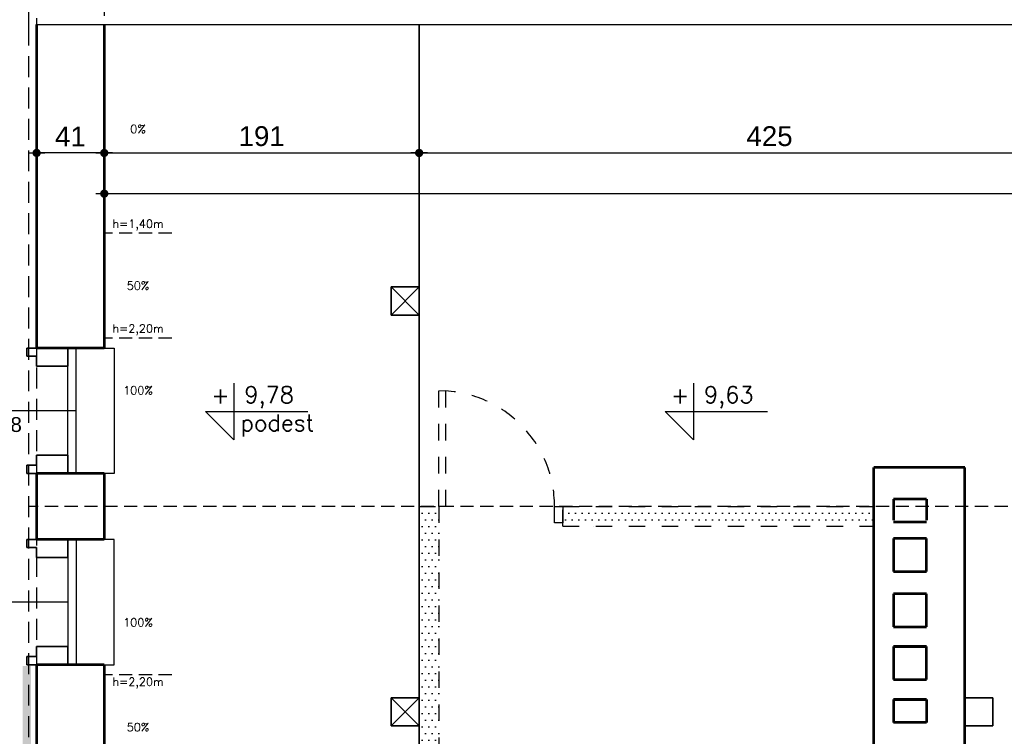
# Model space of a CAD drawing. Header units: millimetres. Extents: x 11979 to 23691, y 12825 to 41978.
# Tile 103 of 256: x 19865 to 20463, y 31090 to 31525. Entities that reach past the tile are written whole.
import ezdxf
from ezdxf.enums import TextEntityAlignment as Align

# ---------------------------------------------------------------- set-up
doc = ezdxf.new("R2010")
doc.units = ezdxf.units.MM
for name, pattern in [('4002', [2, 1, -1]), ('DASHED', [19.05, 12.7, -6.35]), ('egbb03_500', [1.5, 1, -0.5])]:
    doc.linetypes.add(name, pattern=pattern)
for name, color, linetype in [('-LI-WIDOK', 2, 'Continuous'), ('-MEBLE', 1, 'Continuous'), ('-WYMIAR', 8, 'Continuous'), ('PROJEKTOWANE', 5, 'Continuous')]:
    doc.layers.add(name, color=color, linetype=linetype)
for name, color, linetype, lineweight in [('-ŚCIANY DZIAŁOWE', 3, 'Continuous', 35), ('-ŚCIANY NOŚNE', 4, 'Continuous', 53), ('CIENKA - KRESKOWANIA', 254, 'Continuous', 0)]:
    doc.layers.add(name, color=color, linetype=linetype, lineweight=lineweight)
doc.layers.add('DO USU', color=7, linetype='Continuous', true_color=0x969696)
doc.styles.add('ARIAL', font='arial.ttf', dxfattribs={"height": 0.5})
doc.styles.add('SIMPLEX', font='simplex')
doc.styles.get("Standard").update_dxf_attribs({"font": 'arial.ttf'})
doc.dimstyles.new('CZA-KROPKA-50', dxfattribs={"dimtxt": 12, "dimasz": 1, "dimexe": 2, "dimexo": 25, "dimgap": 4, "dimtad": 1, "dimdec": 1, "dimrnd": 0.5, "dimzin": 9, "dimdsep": 46, "dimtxsty": 'Standard', "dimblk": 'CZA-KROPKA', "dimblk1": 'CZA-KROPKA', "dimblk2": 'CZA-KROPKA', "dimsah": 1, "dimcen": -20, "dimse1": 1, "dimse2": 1, "dimclrd": 8, "dimclre": 8, "dimclrt": 9, "dimadec": 0, "dimazin": 0, "dimtfac": 1, "dimtdec": 1, "dimtmove": 1, "dimatfit": 3, "dimldrblk": 'CZA-KROPKA', "dimfxl": 1, "dimtolj": 1, "dimtzin": 9, "dimarcsym": 0})

# ---------------------------------------------------------------- blocks, each defined once
blk = doc.blocks.new('CZA-KROPKA')
at = {"layer": '-WYMIAR', "linetype": 'ByBlock'}
for p, q in [((0, 10), (0, -10)), ((5, 0), (-5, 0))]:
    blk.add_line(p, q, dxfattribs=at)
at = {"layer": '-WYMIAR', "linetype": 'ByBlock', "const_width": 2.5}
blk.add_lwpolyline([(-1.25, 0, 1), (1.25, 0, 1)], format="xyb", close=True, dxfattribs=at)
blk = doc.blocks.new('*D1799')
at = {"layer": '-WYMIAR', "color": 8, "lineweight": -2}
blk.add_line((19915.71, 31443.94), (19876.71, 31443.94), dxfattribs=at)
at = {"layer": 'Defpoints', "color": 0}
for p in [(19875.71, 31443.94), (19875.71, 31371.71), (19916.71, 31371.71)]:
    blk.add_point(p, dxfattribs=at)
at = {"layer": '-WYMIAR', "color": 8, "lineweight": -2, "rotation": 180}
blk.add_blockref('CZA-KROPKA', (19875.71, 31443.94), dxfattribs=at)
at = {"layer": '-WYMIAR', "color": 8, "lineweight": -2}
blk.add_blockref('CZA-KROPKA', (19916.71, 31443.94), dxfattribs=at)
at = {"layer": '-WYMIAR', "color": 9, "insert": (19896.21, 31453.96), "char_height": 12, "attachment_point": 5, "bg_fill": 3, "box_fill_scale": 1.1, "bg_fill_color": 257, "bg_fill_transparency": 0}
blk.add_mtext('\\A1;41', dxfattribs=at)
blk = doc.blocks.new('*D1800')
at = {"layer": '-WYMIAR', "color": 8, "lineweight": -2}
blk.add_line((19917.71, 31443.94), (20106.71, 31443.94), dxfattribs=at)
at = {"layer": 'Defpoints', "color": 0}
for p in [(19916.71, 31521.71), (20107.71, 31521.71), (20107.71, 31443.94)]:
    blk.add_point(p, dxfattribs=at)
at = {"layer": '-WYMIAR', "color": 8, "lineweight": -2, "rotation": 180}
blk.add_blockref('CZA-KROPKA', (19916.71, 31443.94), dxfattribs=at)
at = {"layer": '-WYMIAR', "color": 8, "lineweight": -2}
blk.add_blockref('CZA-KROPKA', (20107.71, 31443.94), dxfattribs=at)
at = {"layer": '-WYMIAR', "color": 9, "insert": (20012.21, 31454.06), "char_height": 12, "attachment_point": 5, "bg_fill": 3, "box_fill_scale": 1.1, "bg_fill_color": 257, "bg_fill_transparency": 0}
blk.add_mtext('\\A1;191', dxfattribs=at)
blk = doc.blocks.new('*D1801')
at = {"layer": '-WYMIAR', "color": 8, "lineweight": -2}
blk.add_line((20108.71, 31443.94), (20531.71, 31443.94), dxfattribs=at)
at = {"layer": 'Defpoints', "color": 0}
for p in [(20107.71, 31521.71), (20532.71, 31443.94), (20532.71, 31402.71)]:
    blk.add_point(p, dxfattribs=at)
at = {"layer": '-WYMIAR', "color": 8, "lineweight": -2, "rotation": 180}
blk.add_blockref('CZA-KROPKA', (20107.71, 31443.94), dxfattribs=at)
at = {"layer": '-WYMIAR', "color": 8, "lineweight": -2}
blk.add_blockref('CZA-KROPKA', (20532.71, 31443.94), dxfattribs=at)
at = {"layer": '-WYMIAR', "color": 9, "insert": (20320.21, 31454.06), "char_height": 12, "attachment_point": 5, "bg_fill": 3, "box_fill_scale": 1.1, "bg_fill_color": 257, "bg_fill_transparency": 0}
blk.add_mtext('\\A1;425', dxfattribs=at)
blk = doc.blocks.new('*D1806')
at = {"layer": '-WYMIAR', "color": 8, "lineweight": -2}
blk.add_line((19917.71, 31419.28), (21533.71, 31419.28), dxfattribs=at)
at = {"layer": 'Defpoints', "color": 0}
for p in [(19916.71, 31419.28), (21534.71, 31419.28), (21534.71, 31402.71)]:
    blk.add_point(p, dxfattribs=at)
at = {"layer": '-WYMIAR', "color": 8, "lineweight": -2, "rotation": 180}
blk.add_blockref('CZA-KROPKA', (19916.71, 31419.28), dxfattribs=at)
at = {"layer": '-WYMIAR', "color": 8, "lineweight": -2}
blk.add_blockref('CZA-KROPKA', (21534.71, 31419.28), dxfattribs=at)
at = {"layer": '-WYMIAR', "color": 9, "insert": (20725.71, 31429.4), "char_height": 12, "attachment_point": 5, "bg_fill": 3, "box_fill_scale": 1.1, "bg_fill_color": 257, "bg_fill_transparency": 0}
blk.add_mtext('\\A1;1618', dxfattribs=at)
blk = doc.blocks.new('*D1814')
at = {"layer": '-WYMIAR', "color": 8, "lineweight": -2}
blk.add_line((19798.85, 31789.21), (19798.85, 31326.71), dxfattribs=at)
at = {"layer": 'Defpoints', "color": 0}
for p in [(19870.18, 31790.21), (19798.85, 31325.71), (19870.18, 31325.71)]:
    blk.add_point(p, dxfattribs=at)
at = {"layer": '-WYMIAR', "color": 8, "lineweight": -2}
for p, rotation in [((19798.85, 31790.21), 90), ((19798.85, 31325.71), 270)]:
    blk.add_blockref('CZA-KROPKA', p, dxfattribs=dict(at, rotation=rotation))
at = {"layer": '-WYMIAR', "color": 9, "insert": (19788.72, 31557.96), "char_height": 12, "attachment_point": 5, "rotation": 90, "bg_fill": 3, "box_fill_scale": 1.1, "bg_fill_color": 257, "bg_fill_transparency": 0}
blk.add_mtext('\\A1;464.5', dxfattribs=at)
blk = doc.blocks.new('*D1815')
at = {"layer": '-WYMIAR', "color": 8, "lineweight": -2}
blk.add_line((19798.85, 31324.71), (19798.85, 31250.71), dxfattribs=at)
at = {"layer": 'Defpoints', "color": 0}
for p in [(19870.18, 31325.71), (19798.85, 31249.71), (19870.18, 31249.71)]:
    blk.add_point(p, dxfattribs=at)
at = {"layer": '-WYMIAR', "color": 8, "lineweight": -2}
for p, rotation in [((19798.85, 31325.71), 90), ((19798.85, 31249.71), 270)]:
    blk.add_blockref('CZA-KROPKA', p, dxfattribs=dict(at, rotation=rotation))
at = {"layer": '-WYMIAR', "color": 9, "insert": (19788.72, 31287.71), "char_height": 12, "attachment_point": 5, "rotation": 90, "bg_fill": 3, "box_fill_scale": 1.1, "bg_fill_color": 257, "bg_fill_transparency": 0}
blk.add_mtext('\\A1;80', dxfattribs=at)
blk = doc.blocks.new('*D1816')
at = {"layer": '-WYMIAR', "color": 8, "lineweight": -2}
blk.add_line((19798.85, 31248.71), (19798.85, 31210.71), dxfattribs=at)
at = {"layer": 'Defpoints', "color": 0}
for p in [(19870.18, 31249.71), (19798.85, 31209.71), (19870.18, 31209.71)]:
    blk.add_point(p, dxfattribs=at)
at = {"layer": '-WYMIAR', "color": 8, "lineweight": -2}
for p, rotation in [((19798.85, 31249.71), 90), ((19798.85, 31209.71), 270)]:
    blk.add_blockref('CZA-KROPKA', p, dxfattribs=dict(at, rotation=rotation))
at = {"layer": '-WYMIAR', "color": 9, "insert": (19788.72, 31229.71), "char_height": 12, "attachment_point": 5, "rotation": 90, "bg_fill": 3, "box_fill_scale": 1.1, "bg_fill_color": 257, "bg_fill_transparency": 0}
blk.add_mtext('\\A1;40', dxfattribs=at)
blk = doc.blocks.new('*D1817')
at = {"layer": '-WYMIAR', "color": 8, "lineweight": -2}
blk.add_line((19798.85, 31208.71), (19798.85, 31134.71), dxfattribs=at)
at = {"layer": 'Defpoints', "color": 0}
for p in [(19870.18, 31209.71), (19798.85, 31133.71), (19870.18, 31133.71)]:
    blk.add_point(p, dxfattribs=at)
at = {"layer": '-WYMIAR', "color": 8, "lineweight": -2}
for p, rotation in [((19798.85, 31209.71), 90), ((19798.85, 31133.71), 270)]:
    blk.add_blockref('CZA-KROPKA', p, dxfattribs=dict(at, rotation=rotation))
at = {"layer": '-WYMIAR', "color": 9, "insert": (19788.72, 31171.71), "char_height": 12, "attachment_point": 5, "rotation": 90, "bg_fill": 3, "box_fill_scale": 1.1, "bg_fill_color": 257, "bg_fill_transparency": 0}
blk.add_mtext('\\A1;80', dxfattribs=at)
blk = doc.blocks.new('*D1818')
at = {"layer": '-WYMIAR', "color": 8, "lineweight": -2}
blk.add_line((19798.85, 31132.71), (19798.85, 30670.21), dxfattribs=at)
at = {"layer": 'Defpoints', "color": 0}
for p in [(19870.18, 31133.71), (19798.85, 30669.21), (19870.18, 30669.21)]:
    blk.add_point(p, dxfattribs=at)
at = {"layer": '-WYMIAR', "color": 8, "lineweight": -2}
for p, rotation in [((19798.85, 31133.71), 90), ((19798.85, 30669.21), 270)]:
    blk.add_blockref('CZA-KROPKA', p, dxfattribs=dict(at, rotation=rotation))
at = {"layer": '-WYMIAR', "color": 9, "insert": (19788.72, 30901.46), "char_height": 12, "attachment_point": 5, "rotation": 90, "bg_fill": 3, "box_fill_scale": 1.1, "bg_fill_color": 257, "bg_fill_transparency": 0}
blk.add_mtext('\\A1;464.5', dxfattribs=at)

msp = doc.modelspace()

# ---------------------------------------------------------------- hatches: boundary and pattern name
at = {"layer": '-WYMIAR'}
h = msp.add_hatch(dxfattribs=at)
h.set_pattern_fill('DACHOWKA', color=256)
h.set_pattern_definition([(0, (463897.023, 31501.895), (0, 45), [9, -6]), (0, (463904.523, 31524.395), (0, 45), [9, -6]), (90, (463894.023, 31504.895), (-15, 9e-16), [19.5, -25.5]), (90, (463901.523, 31527.395), (-15, 9e-16), [19.5, -25.5]), (45, (463906.023, 31501.895), (-22.4999964, 22.4999964), [4.2426, -27.5772]), (45, (463921.023, 31501.895), (-22.4999964, 22.4999964), [4.2426, -27.5772]), (45, (463936.023, 31501.895), (-22.4999964, 22.4999964), [4.2426, -27.5772]), (135, (463897.023, 31501.895), (-22.4999964, -22.4999964), [4.2426, -27.5772]), (135, (463912.023, 31501.895), (-22.4999964, -22.4999964), [4.2426, -27.5772]), (135, (463927.023, 31501.895), (-22.4999964, -22.4999964), [4.2426, -27.5772])])
h.paths.add_polyline_path([(20410.29, 33360.17), (19913.29, 33360.17), (19913.29, 33298.62), (20410.29, 33298.62)])
h.paths.add_polyline_path([(20435.29, 33360.17), (20410.29, 33360.17), (20410.29, 33298.62), (20435.29, 33298.62)])
h.paths.add_polyline_path([(20555.43, 33307.51), (20555.43, 33333.07), (20498.43, 33333.07), (20476.43, 33333.07), (20476.43, 33360.17), (20435.29, 33360.17), (20435.29, 33298.62), (20541.67, 33298.49, -0.054753), (20543.3, 33301.34, -0.239933)])
h.paths.add_polyline_path([(20908.62, 33307.51), (20908.86, 33333.07), (20850.34, 33333.07), (20828.34, 33333.07), (20828.34, 33360.17), (20634.43, 33360.17), (20634.43, 33333.07), (20612.43, 33333.07), (20555.43, 33333.07), (20555.43, 33307.51, -0.212723), (20566.58, 33302.54, -0.078356), (20569.12, 33298.62), (20894.92, 33298.62, -0.082267), (20897.62, 33302.72, -0.208664)])
h.paths.add_polyline_path([(21179.29, 33360.17), (20986.34, 33360.17), (20986.34, 33333.07), (20964.34, 33333.07), (20908.86, 33333.07), (20908.62, 33307.51, -0.241371), (20920.8, 33301.27, -0.052455), (20922.36, 33298.54), (21179.29, 33298.62)])
h.paths.add_polyline_path([(21198.69, 33360.17), (21179.29, 33360.17), (21179.29, 33298.62), (21198.69, 33298.62)])
h.paths.add_polyline_path([(20476.43, 30887.98), (20555.43, 30913.04), (19913.29, 30913.04), (19913.29, 30709.54), (21531.29, 30709.54), (21531.29, 30913.04), (20961.47, 30913.04), (20907.34, 30913.04), (20986.34, 30887.98), (20986.34, 30787.98), (20986.34, 30743.98), (20964.34, 30743.98), (20828.34, 30743.98), (20828.34, 30887.98), (20907.34, 30913.04), (20611.64, 30913.04), (20555.43, 30913.04), (20634.43, 30887.98), (20634.43, 30787.98), (20634.43, 30743.98), (20612.43, 30743.98), (20476.43, 30743.98)])
h.paths.add_polyline_path([(21572.29, 30913.04), (21531.29, 30913.04), (21531.29, 30709.54), (19913.29, 30709.54), (19913.29, 30913.04), (19872.29, 30913.04), (19872.29, 30668.54), (21572.29, 30668.54)])
h.paths.add_polyline_path([(21577.29, 30937.04), (21577.29, 31133.04), (21572.29, 31133.04), (21572.29, 31037.04), (21572.29, 30937.04), (21572.29, 30668.54), (19872.29, 30668.54), (19872.29, 31133.04), (19867.29, 31133.04), (19867.29, 30937.04), (19867.29, 30632.54), (21577.29, 30632.54)])
at = {"layer": 'DO USU', "linetype": '4002', "ltscale": 10}
h = msp.add_hatch(dxfattribs=at)
h.set_pattern_fill('DOTS', color=256, scale=2.55)
h.set_pattern_definition([(0, (11903.899, 16020.904), (2.0240625, 4.048125), [0, -4.048125])])
h.paths.add_polyline_path([(20107.71, 31229.71), (20119.71, 31229.71), (20119.71, 31010.71), (20119.71, 31002.71), (20119.71, 30937.71), (20107.71, 30937.71), (20107.71, 31096.71), (20107.71, 31113.71), (20107.71, 31229.71)])
h.paths.add_polyline_path([(20194.83, 31229.71), (20383.36, 31229.71), (20383.36, 31217.71), (20194.83, 31217.71), (20194.83, 31219.71)])
h.paths.add_polyline_path([(20119.71, 31002.71), (20383.36, 31002.71), (20383.36, 31010.71), (20119.71, 31010.71)])

# ---------------------------------------------------------------- linework, layer by layer
at = {"layer": '-LI-WIDOK'}
for p, q in [((19870.71, 31826.21), (19870.71, 31521.71)), ((19875.71, 31525.71), (19875.71, 31521.71)), ((19875.71, 31521.71), (20593.06, 31521.71))]:
    msp.add_line(p, q, dxfattribs=at)
at = {"layer": '-LI-WIDOK', "linetype": 'DASHED'}
for p, q in [((19875.71, 31790.21), (19875.71, 30669.21)), ((19916.71, 31749.21), (19916.71, 31521.71))]:
    msp.add_line(p, q, dxfattribs=at)
at = {"layer": '-MEBLE'}
for p, q in [((19995.37, 31304.38), (19995.37, 31270.1)), ((20274.13, 31304.38), (20274.13, 31270.1)), ((19978.23, 31287.24), (20040.22, 31287.24)), ((19978.23, 31287.24), (19995.37, 31270.1)), ((20256.99, 31287.24), (20318.98, 31287.24)), ((20256.99, 31287.24), (20274.13, 31270.1))]:
    msp.add_line(p, q, dxfattribs=at)
at = {"layer": '-WYMIAR', "linetype": 'egbb03_500', "ltscale": 8}
for p, q in [((19957.71, 31331.77), (19916.71, 31331.77)), ((21580.71, 31229.71), (19870.71, 31229.71)), ((19957.71, 31127.65), (19916.71, 31127.65))]:
    msp.add_line(p, q, dxfattribs=at)
at = {"layer": '-ŚCIANY DZIAŁOWE'}
for p, q in [((20107.71, 30937.71), (20107.71, 31521.71)), ((20090.71, 31345.71), (20090.71, 31362.71)), ((20090.71, 31362.71), (20107.71, 31362.71)), ((20090.71, 31362.71), (20107.71, 31345.71)), ((20090.71, 31345.71), (20107.71, 31362.71)), ((20099.21, 31362.71), (20107.71, 31362.71)), ((20107.71, 31362.71), (20107.71, 31345.71)), ((20107.71, 31345.71), (20090.71, 31345.71)), ((19875.71, 31325.71), (19869.71, 31325.71)), ((19869.71, 31325.71), (19869.71, 31320.71)), ((19869.71, 31320.71), (19875.71, 31320.71)), ((19875.71, 31320.71), (19875.71, 31314.71)), ((19894.71, 31314.71), (19894.71, 31325.71)), ((19875.71, 31314.71), (19894.71, 31314.71)), ((19875.71, 31254.71), (19875.71, 31260.71)), ((19875.71, 31260.71), (19894.71, 31260.71)), ((19894.71, 31260.71), (19894.71, 31249.71)), ((19869.71, 31249.71), (19869.71, 31254.71)), ((19869.71, 31254.71), (19875.71, 31254.71)), ((19875.71, 31249.71), (19869.71, 31249.71)), ((19875.71, 31209.71), (19869.71, 31209.71)), ((19869.71, 31209.71), (19869.71, 31204.71)), ((19894.71, 31198.71), (19894.71, 31209.71)), ((19869.71, 31204.71), (19875.71, 31204.71)), ((19875.71, 31204.71), (19875.71, 31198.71)), ((19875.71, 31198.71), (19894.71, 31198.71)), ((19875.71, 31138.71), (19875.71, 31144.71)), ((19875.71, 31144.71), (19894.71, 31144.71)), ((19894.71, 31144.71), (19894.71, 31133.71)), ((19869.71, 31133.71), (19869.71, 31138.71)), ((19869.71, 31138.71), (19875.71, 31138.71)), ((19875.71, 31133.71), (19869.71, 31133.71)), ((20107.71, 31113.71), (20090.71, 31113.71)), ((20090.71, 31113.71), (20090.71, 31096.71)), ((20090.71, 31113.71), (20107.71, 31096.71)), ((20090.71, 31096.71), (20107.71, 31113.71)), ((20107.71, 31096.71), (20107.71, 31113.71)), ((20455.71, 31113.71), (20438.71, 31113.71)), ((20438.71, 31113.71), (20438.71, 31096.71)), ((20455.71, 31096.71), (20455.71, 31113.71)), ((20090.71, 31096.71), (20107.71, 31096.71)), ((20099.21, 31096.71), (20107.71, 31096.71)), ((20438.71, 31096.71), (20455.71, 31096.71)), ((20447.21, 31096.71), (20455.71, 31096.71))]:
    msp.add_line(p, q, dxfattribs=at)
at = {"layer": '-ŚCIANY NOŚNE'}
for p, q in [((19875.71, 31521.71), (19875.71, 31325.71)), ((19916.71, 31521.71), (19916.71, 31325.71)), ((19916.71, 31325.71), (19875.71, 31325.71)), ((19875.71, 31249.71), (19875.71, 31209.71)), ((19916.71, 31249.71), (19875.71, 31249.71)), ((19916.71, 31249.71), (19875.71, 31249.71)), ((19916.71, 31249.71), (19875.71, 31249.71)), ((19916.71, 31249.71), (19916.71, 31209.71)), ((20383.36, 31022.77), (20383.36, 31253.21)), ((20438.71, 31253.21), (20383.36, 31253.21)), ((20438.71, 31022.77), (20438.71, 31253.21)), ((20415.36, 31234.07), (20395.36, 31234.07)), ((20415.36, 31220.07), (20395.36, 31220.07)), ((19916.71, 31209.71), (19875.71, 31209.71)), ((19916.71, 31209.71), (19875.71, 31209.71)), ((19916.71, 31209.71), (19875.71, 31209.71)), ((20415.36, 31210.21), (20395.36, 31210.21)), ((20395.36, 31210.21), (20395.36, 31190.21)), ((20415.36, 31190.21), (20415.36, 31210.21)), ((20395.36, 31190.21), (20415.36, 31190.21)), ((20395.36, 31190.21), (20415.36, 31190.21)), ((20415.36, 31176.77), (20395.36, 31176.77)), ((20395.36, 31176.77), (20395.36, 31156.77)), ((20415.36, 31156.77), (20415.36, 31176.77)), ((20395.36, 31156.77), (20415.36, 31156.77)), ((20395.36, 31144.77), (20415.36, 31144.77)), ((20415.36, 31144.77), (20395.36, 31144.77)), ((20395.36, 31144.77), (20395.36, 31124.77)), ((20415.36, 31124.77), (20415.36, 31144.77)), ((19875.71, 31133.71), (19875.71, 30937.71)), ((19916.71, 31133.71), (19875.71, 31133.71)), ((19916.71, 31133.71), (19916.71, 30937.71)), ((20395.36, 31124.77), (20415.36, 31124.77)), ((20395.36, 31112.77), (20415.36, 31112.77)), ((20415.36, 31112.77), (20395.36, 31112.77)), ((20395.36, 31112.77), (20395.36, 31098.77)), ((20415.36, 31112.77), (20415.36, 31098.77)), ((20415.36, 31098.77), (20395.36, 31098.77))]:
    msp.add_line(p, q, dxfattribs=at)
at = {"layer": '-ŚCIANY NOŚNE', "linetype": 'DASHED'}
for p, q in [((20395.36, 31234.07), (20395.36, 31220.07)), ((20415.36, 31234.07), (20415.36, 31220.07))]:
    msp.add_line(p, q, dxfattribs=at)
at = {"layer": 'CIENKA - KRESKOWANIA', "linetype": 'DASHED', "ltscale": 0.5}
msp.add_line((20119.71, 31299.71), (20123.71, 31299.71), dxfattribs=at)
at = {"layer": 'DO USU', "linetype": '4002', "ltscale": 10}
for p, q in [((20119.71, 31229.71), (20119.71, 31299.71)), ((20123.71, 31299.71), (20123.71, 31229.71)), ((20107.71, 31229.71), (20119.71, 31229.71)), ((20107.71, 31229.71), (20107.71, 30937.71)), ((20119.71, 31229.71), (20119.71, 30937.71)), ((20123.71, 31229.71), (20119.71, 31229.71)), ((20194.83, 31229.71), (20383.36, 31229.71)), ((20194.83, 31217.71), (20194.83, 31229.71)), ((20194.83, 31217.71), (20383.36, 31217.71)), ((20213.34, 31217.71), (20213.34, 31217.71))]:
    msp.add_line(p, q, dxfattribs=at)
msp.add_lwpolyline([(20189.83, 31229.71), (20194.83, 31229.71), (20194.83, 31219.71), (20189.83, 31219.71)], close=True, dxfattribs=at)
msp.add_arc((20119.71, 31229.71), 70.11, 360, 86.72951, dxfattribs=at)
at = {"layer": 'PROJEKTOWANE'}
for p, q in [((19899.71, 31249.71), (19899.71, 31325.71)), ((19916.71, 31325.71), (19922.71, 31325.71)), ((19922.71, 31325.71), (19922.71, 31249.71)), ((19894.71, 31260.71), (19894.71, 31314.71)), ((19922.71, 31249.71), (19916.71, 31249.71)), ((19899.71, 31209.71), (19899.71, 31133.71)), ((19922.71, 31209.71), (19916.71, 31209.71)), ((19922.71, 31133.71), (19922.71, 31209.71)), ((19894.71, 31198.71), (19894.71, 31144.71)), ((19916.71, 31133.71), (19922.71, 31133.71))]:
    msp.add_line(p, q, dxfattribs=at)

# ---------------------------------------------------------------- texts
at = {"layer": '-LI-WIDOK', "style": 'SIMPLEX'}
for s, p in [('9,78', (20016.72, 31295.85)), ('9,63', (20295.48, 31295.85)), ('+', (19987.24, 31297)), ('+', (20266, 31297)), ('podest', (20021.72, 31278.71))]:
    msp.add_text(s, height=10, dxfattribs=at).set_placement(p, align=Align.MIDDLE)
at = {"layer": '-WYMIAR', "linetype": 'egbb03_500', "ltscale": 8, "style": 'SIMPLEX'}
for s, p in [('50%', (19937.21, 31363.51)), ('100%', (19937.21, 31300.04))]:
    msp.add_text(s, height=5, rotation=360, dxfattribs=at).set_placement(p, align=Align.MIDDLE)
for s, p in [('h=2,20m', (19937.21, 31336.77)), ('100%', (19937.21, 31159.39)), ('h=2,20m', (19937.21, 31122.65)), ('50%', (19937.21, 31095.91))]:
    msp.add_text(s, height=5, dxfattribs=at).set_placement(p, align=Align.MIDDLE)

# ---------------------------------------------------------------- next in the draw order: dimensions: what is measured, and where the dimension line sits
at = {"layer": '-WYMIAR'}
dim = msp.add_linear_dim(base=(19875.71, 31443.94), p1=(19916.71, 31371.71), p2=(19875.71, 31371.71), dimstyle='CZA-KROPKA-50', override={"dimfxl": 0, "dimfxlon": 1, "dimtfill": 1}, dxfattribs=at)
dim.commit()
dim.dimension.update_dxf_attribs({"geometry": '*D1799', "text_midpoint": (19896.21, 31453.96)})

# ---------------------------------------------------------------- next in the draw order: linework, layer by layer
at = {"layer": '-LI-WIDOK', "linetype": 'DASHED'}
msp.add_line((19870.71, 31521.71), (19870.71, 30937.71), dxfattribs=at)
at = {"layer": '-WYMIAR', "linetype": 'egbb03_500', "ltscale": 8}
msp.add_line((19957.71, 31395.25), (19916.71, 31395.25), dxfattribs=at)

# ---------------------------------------------------------------- next in the draw order: dimensions: what is measured, and where the dimension line sits
at = {"layer": '-WYMIAR'}
dim = msp.add_linear_dim(base=(20107.71, 31443.94), p1=(19916.71, 31521.71), p2=(20107.71, 31521.71), dimstyle='CZA-KROPKA-50', override={"dimfxl": 0, "dimfxlon": 1, "dimtfill": 1}, dxfattribs=at)
dim.commit()
dim.dimension.update_dxf_attribs({"geometry": '*D1800', "text_midpoint": (20012.21, 31454.06)})

# ---------------------------------------------------------------- next in the draw order: texts
at = {"layer": '-WYMIAR', "linetype": 'egbb03_500', "ltscale": 8, "style": 'SIMPLEX'}
msp.add_text('0%', height=5, rotation=360, dxfattribs=at).set_placement((19937.21, 31458.48), align=Align.MIDDLE)

# ---------------------------------------------------------------- next in the draw order: dimensions: what is measured, and where the dimension line sits
at = {"layer": '-WYMIAR'}
dim = msp.add_linear_dim(base=(19798.85, 31325.71), p1=(19870.18, 31790.21), p2=(19870.18, 31325.71), angle=90, dimstyle='CZA-KROPKA-50', override={"dimfxl": 0, "dimfxlon": 1, "dimtfill": 1}, dxfattribs=at)
dim.commit()
dim.dimension.update_dxf_attribs({"geometry": '*D1814', "text_midpoint": (19788.72, 31557.96)})
dim = msp.add_linear_dim(base=(20532.71, 31443.94), p1=(20107.71, 31521.71), p2=(20532.71, 31402.71), dimstyle='CZA-KROPKA-50', override={"dimfxl": 0, "dimfxlon": 1, "dimtfill": 1}, dxfattribs=at)
dim.commit()
dim.dimension.update_dxf_attribs({"geometry": '*D1801', "text_midpoint": (20320.21, 31454.06)})

# ---------------------------------------------------------------- next in the draw order: dimensions: what is measured, and where the dimension line sits
dim = msp.add_linear_dim(base=(21534.71, 31419.28), p1=(19916.71, 31419.28), p2=(21534.71, 31402.71), dimstyle='CZA-KROPKA-50', override={"dimfxl": 0, "dimfxlon": 1, "dimtfill": 1}, dxfattribs=at)
dim.commit()
dim.dimension.update_dxf_attribs({"geometry": '*D1806', "text_midpoint": (20725.71, 31429.4)})
dim = msp.add_linear_dim(base=(19798.85, 31249.71), p1=(19870.18, 31325.71), p2=(19870.18, 31249.71), angle=90, text='80', dimstyle='CZA-KROPKA-50', override={"dimfxl": 0, "dimfxlon": 1, "dimtfill": 1}, dxfattribs=at)
dim.commit()
dim.dimension.update_dxf_attribs({"geometry": '*D1815', "text_midpoint": (19788.72, 31287.71)})

# ---------------------------------------------------------------- next in the draw order: linework, layer by layer
at = {"layer": 'PROJEKTOWANE'}
msp.add_line((19899.71, 31287.71), (19841.71, 31287.71), dxfattribs=at)

# ---------------------------------------------------------------- next in the draw order: texts
at = {"layer": '-WYMIAR', "linetype": 'egbb03_500', "ltscale": 8, "style": 'SIMPLEX'}
msp.add_text('h=1,40m', height=5, dxfattribs=at).set_placement((19937.21, 31400.25), align=Align.MIDDLE)
at = {"layer": 'PROJEKTOWANE', "style": 'ARIAL'}
msp.add_text('108', height=9, dxfattribs=at).set_placement((19856.31, 31279.33), align=Align.MIDDLE_CENTER)

# ---------------------------------------------------------------- next in the draw order: dimensions: what is measured, and where the dimension line sits
at = {"layer": '-WYMIAR'}
dim = msp.add_linear_dim(base=(19798.85, 31209.71), p1=(19870.18, 31249.71), p2=(19870.18, 31209.71), angle=90, dimstyle='CZA-KROPKA-50', override={"dimfxl": 0, "dimfxlon": 1, "dimtfill": 1}, dxfattribs=at)
dim.commit()
dim.dimension.update_dxf_attribs({"geometry": '*D1816', "text_midpoint": (19788.72, 31229.71)})

# ---------------------------------------------------------------- next in the draw order: dimensions: what is measured, and where the dimension line sits
dim = msp.add_linear_dim(base=(19798.85, 31133.71), p1=(19870.18, 31209.71), p2=(19870.18, 31133.71), angle=90, text='80', dimstyle='CZA-KROPKA-50', override={"dimfxl": 0, "dimfxlon": 1, "dimtfill": 1}, dxfattribs=at)
dim.commit()
dim.dimension.update_dxf_attribs({"geometry": '*D1817', "text_midpoint": (19788.72, 31171.71)})

# ---------------------------------------------------------------- next in the draw order: linework, layer by layer
at = {"layer": 'PROJEKTOWANE'}
msp.add_line((19894.71, 31171.71), (19836.71, 31171.71), dxfattribs=at)

# ---------------------------------------------------------------- next in the draw order: dimensions: what is measured, and where the dimension line sits
at = {"layer": '-WYMIAR'}
dim = msp.add_linear_dim(base=(19798.85, 30669.21), p1=(19870.18, 31133.71), p2=(19870.18, 30669.21), angle=90, dimstyle='CZA-KROPKA-50', override={"dimfxl": 0, "dimfxlon": 1, "dimtfill": 1}, dxfattribs=at)
dim.commit()
dim.dimension.update_dxf_attribs({"geometry": '*D1818', "text_midpoint": (19788.72, 30901.46)})

doc.saveas('drawing.dxf')
